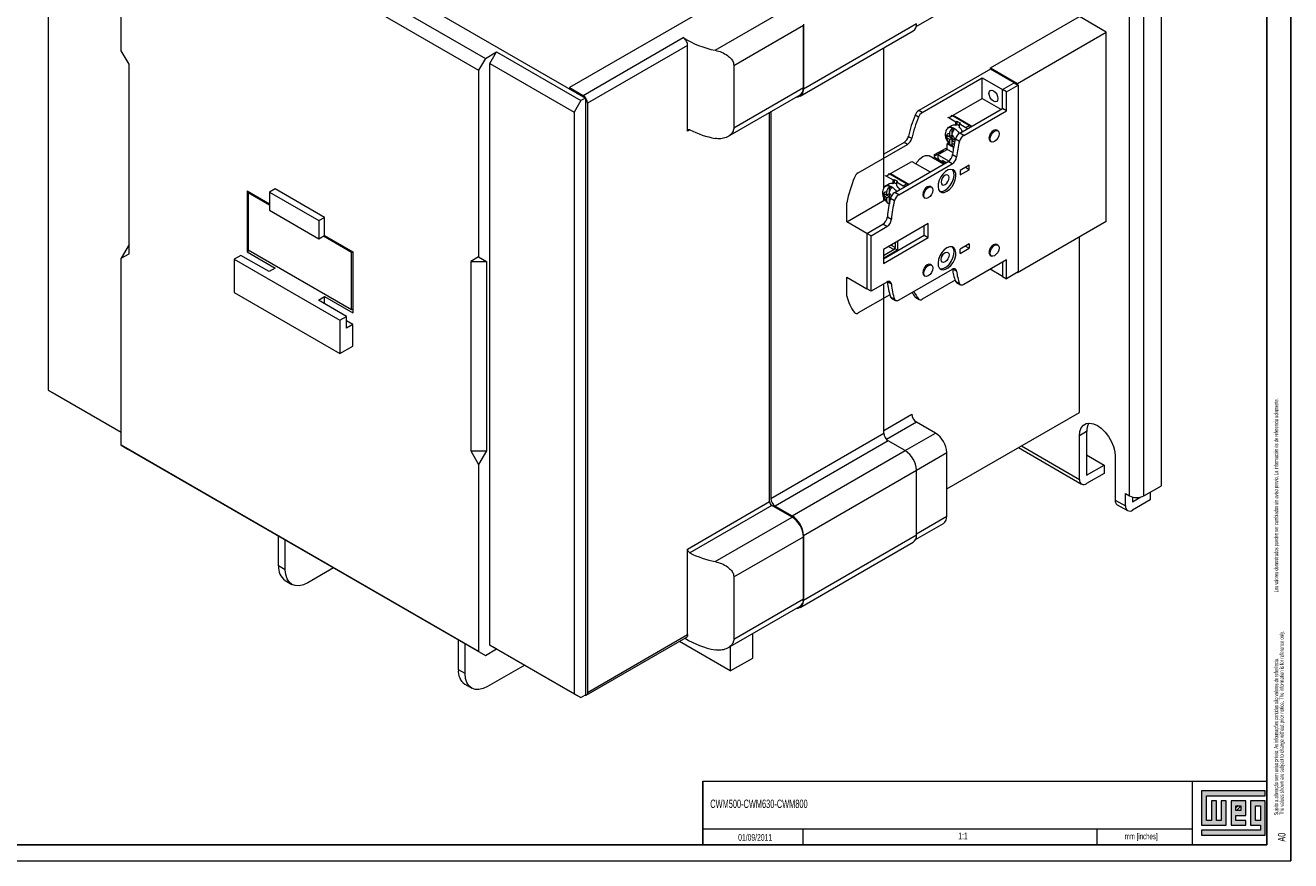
# Model space of a CAD drawing. Header units: millimetres. Extents: x 0 to 1189, y 0 to 841.
# Tile 5 of 8: x 791 to 1189, y 0 to 263. Entities that reach past the tile are written whole.
import ezdxf

# ---------------------------------------------------------------- set-up
doc = ezdxf.new("R2010")
doc.units = ezdxf.units.MM
doc.layers.add('FORMATO', color=7, linetype='Continuous')
doc.layers.add('LEGENDA', color=7, linetype='Continuous')
doc.styles.add('SLDTEXTSTYLE1', font='TXT', dxfattribs={"width": 0.605})
doc.styles.add('SLDTEXTSTYLE2', font='TXT', dxfattribs={"width": 0.569583})

# ---------------------------------------------------------------- blocks, each defined once
blk = doc.blocks.new('SW_NOTE_0')
at = {"color": 0, "linetype": 'Continuous', "lineweight": 0, "attachment_point": 1, "rotation": 90}
for s, insert, char_height, style in [('Sujeito a alteração sem aviso prévio. As informações contidas são valores de referência.                                                           Los valores demostrados pueden ser cambiados sin aviso previo. La información és de referencia solamente.', (-1.71, 0), 1.32292, 'SLDTEXTSTYLE2'), ('The values shown are subject to change without prior notice. The information is for reference only.', (0.06, 0), 1.3229, 'SLDTEXTSTYLE1')]:
    blk.add_mtext(s, dxfattribs=dict(at, insert=insert, char_height=char_height, style=style))

msp = doc.modelspace()

# ---------------------------------------------------------------- hatches: boundary and pattern name
at = {"linetype": 'Continuous'}
msp.add_hatch(color=7, dxfattribs=at).paths.add_polyline_path([(1160.99, 21.93), (1160.99, 11.15), (1168.69, 11.15), (1168.69, 18.85), (1167.15, 18.85), (1167.15, 12.69), (1165.61, 12.69), (1165.61, 18.85), (1164.07, 18.85), (1164.07, 12.69), (1162.53, 12.69), (1162.53, 20.39), (1181.01, 20.39), (1181.01, 21.93)], flags=0)
h = msp.add_hatch(color=7, dxfattribs=at)
h.paths.add_polyline_path([(1160.99, 8.07), (1181.01, 8.07), (1181.01, 18.85), (1176.39, 18.85), (1176.39, 11.15), (1179.47, 11.15), (1179.47, 9.61), (1160.99, 9.61)], flags=0)
h.paths.add_polyline_path([(1177.93, 17.31), (1179.47, 17.31), (1179.47, 12.69), (1177.93, 12.69)], flags=0)
h = msp.add_hatch(color=7, dxfattribs=at)
h.paths.add_polyline_path([(1174.85, 12.69), (1171.77, 12.69), (1171.77, 14.23), (1174.85, 14.23), (1174.85, 18.85), (1170.23, 18.85), (1170.23, 11.15), (1174.85, 11.15)], flags=0)
h.paths.add_polyline_path([(1173.31, 15.77), (1171.77, 15.77), (1171.77, 17.31), (1173.31, 17.31)], flags=0)
h = msp.add_hatch(dxfattribs=at)
h.set_pattern_fill('ANSI31', color=8, scale=0.25, style=0)
h.paths.add_polyline_path([(1173.31, 15.77), (1171.77, 15.77), (1171.77, 17.31), (1173.31, 17.31)], flags=0)

# ---------------------------------------------------------------- linework, layer by layer
at = {"color": 7, "linetype": 'Continuous', "lineweight": 15}
for p, q in [((1148.32, 117.98), (1148.32, 344.16)), ((1138.28, 114.79), (1138.28, 340.97)), ((1142.8, 114.79), (1142.8, 340.97)), ((801.62, 335.46), (967.09, 239.94)), ((798.09, 330.97), (798.09, 148.06)), ((823.19, 317.3), (935.63, 252.39)), ((821.06, 313.62), (933.5, 248.71)), ((821.06, 254.83), (821.06, 313.62)), ((1019.41, 276.28), (962.14, 243.22)), ((1007.95, 254.97), (1032.14, 268.93)), ((1071.14, 262.39), (1079.75, 267.36)), ((1013.8, 250.18), (1035.68, 262.81)), ((1035.68, 242.79), (1071.24, 263.33)), ((1035.68, 263.21), (1035.68, 242.79)), ((1035.68, 243.21), (1035.68, 262.81)), ((1094.58, 249.44), (1122.51, 265.56)), ((1130.99, 260.67), (1122.51, 265.56)), ((966.38, 240.77), (997.91, 258.97)), ((1034.64, 240.5), (1070.21, 261.04)), ((1103.06, 244.54), (1130.99, 260.67)), ((1130.99, 201.06), (1130.99, 260.67)), ((823.54, 250.55), (821.06, 254.83)), ((999.26, 256.48), (967.79, 238.32)), ((999.26, 229.54), (999.26, 256.48)), ((1060.99, 211.57), (1060.99, 255.72)), ((935.63, 252.39), (933.5, 248.71)), ((935.63, 252.39), (939.16, 254.43)), ((937.04, 250.75), (939.16, 254.43)), ((939.16, 254.43), (965.67, 239.12)), ((823.54, 190.94), (823.54, 250.55)), ((933.5, 248.71), (933.5, 189.92)), ((937.04, 250.75), (963.55, 235.45)), ((937.04, 67.85), (937.04, 250.75)), ((1013.8, 250.18), (1013.8, 230.58)), ((1094.58, 249.03), (1072.03, 236.02)), ((1094.58, 249.03), (1094.58, 249.44)), ((1094.58, 249.44), (1103.06, 244.54)), ((1102, 244.75), (1094.58, 249.03)), ((962.14, 243.22), (966.38, 240.77)), ((962.14, 243.22), (962.14, 242.8)), ((1013.8, 230.58), (1035.68, 243.21)), ((1073.09, 235.4), (1091.96, 246.3)), ((1091.96, 239.76), (1091.96, 246.3)), ((1091.96, 246.3), (1098.33, 242.62)), ((1098.33, 242.62), (1102, 244.75)), ((1099.6, 241.89), (1103.28, 244.01)), ((1102, 244.75), (1103.28, 244.01)), ((1103.06, 244.54), (1103.06, 244.13)), ((1103.28, 244.01), (1103.28, 185.22)), ((965.67, 239.12), (963.55, 235.45)), ((967.09, 239.94), (965.67, 239.12)), ((967.09, 239.94), (967.09, 52.14)), ((1011.93, 227.81), (1034.64, 240.92)), ((1082.84, 234.5), (1091.96, 239.76)), ((1091.96, 239.76), (1097.83, 236.38)), ((1099.6, 241.89), (1098.33, 242.62)), ((1098.33, 236.66), (1098.33, 242.62)), ((1099.6, 235.93), (1099.6, 241.89)), ((963.55, 235.45), (963.55, 52.54)), ((967.79, 238.32), (967.79, 52.94)), ((1025.07, 112.95), (1025.07, 235.4)), ((1025.42, 235.6), (1025.42, 113.98)), ((1073.09, 235.4), (1072.03, 236.02)), ((1084.86, 228.89), (1098.33, 236.66)), ((1086.13, 228.15), (1099.6, 235.93)), ((1099.6, 235.93), (1098.33, 236.66)), ((1071.88, 233.9), (1070.82, 234.52)), ((1082.51, 231.24), (1081.45, 230.62)), ((1082.63, 234.3), (1081.57, 233.68)), ((1081.57, 233.68), (1083.65, 232.48)), ((1087.86, 231.27), (1082.63, 234.3)), ((1082.84, 234.17), (1082.84, 234.5)), ((1082.84, 234.5), (1088.71, 231.11)), ((1083.65, 232.48), (1084.01, 232.68)), ((1083.65, 231.31), (1083.65, 232.48)), ((1084.01, 231.51), (1083.65, 231.31)), ((1084.01, 232.68), (1085.07, 232.07)), ((1084.01, 232.68), (1084.01, 231.51)), ((1085.07, 232.07), (1084.71, 231.87)), ((1084.71, 231.87), (1084.71, 230.69)), ((1084.71, 231.87), (1086.8, 230.66)), ((1086.8, 230.66), (1087.86, 231.27)), ((1068.7, 227.88), (1069.77, 227.27)), ((1080.6, 228.39), (1080.8, 228.25)), ((1080.6, 227.57), (1080.6, 228.39)), ((1081.28, 227.97), (1080.6, 227.57)), ((1080.8, 227.43), (1080.6, 227.57)), ((1080.8, 228.25), (1081.71, 227.72)), ((1081.71, 226.91), (1080.8, 227.43)), ((1081.07, 230.74), (1081.39, 230.56)), ((1081.71, 227.72), (1081.71, 228.77)), ((1082.42, 228.13), (1081.71, 227.72)), ((1081.71, 227.72), (1082.42, 227.31)), ((1081.71, 226.91), (1082.42, 227.31)), ((1082.42, 230.36), (1082.42, 228.36)), ((1082.42, 228.36), (1082.42, 227.31)), ((1082.42, 227.31), (1082.42, 226.5)), ((1082.42, 227.31), (1083.32, 226.79)), ((1083.53, 227.05), (1084.8, 226.32)), ((1086.13, 228.15), (1084.86, 228.89)), ((1096.85, 229.62), (1096.5, 229.82)), ((1052.94, 216.42), (1068.42, 225.36)), ((1067.36, 225.97), (1060.99, 222.29)), ((1068.42, 225.36), (1067.36, 225.97)), ((1076.97, 222.13), (1080.58, 224.21)), ((1079.52, 223.11), (1076.97, 221.64)), ((1078.03, 222.09), (1080.93, 223.76)), ((1079.52, 223.6), (1079.52, 223.11)), ((1079.52, 223.11), (1079.66, 223.03)), ((1080.58, 224.21), (1080.58, 223.56)), ((1081.37, 225.81), (1080.93, 225.56)), ((1080.93, 223.76), (1080.93, 225.56)), ((1082.93, 224.4), (1080.93, 225.56)), ((1082.67, 222.76), (1080.93, 223.76)), ((1081.71, 225.86), (1081.71, 226.91)), ((1083.12, 226.91), (1082.42, 226.5)), ((1083.27, 226.01), (1082.42, 226.5)), ((1082.42, 226.5), (1082.42, 225.45)), ((1082.42, 225.45), (1082.42, 225.09)), ((1083.32, 226.79), (1083.44, 226.72)), ((1094.5, 226.36), (1094.85, 226.15)), ((1063.11, 216.17), (1069.76, 220.01)), ((1064.43, 210.24), (1081.2, 219.92)), ((1065.7, 209.5), (1082.47, 219.18)), ((1069.76, 220.01), (1075.56, 216.66)), ((1079.77, 219.09), (1075.22, 221.72)), ((1076.52, 220.97), (1076.97, 221.23)), ((1076.97, 221.23), (1076.97, 222.13)), ((1080.22, 219.35), (1076.97, 221.23)), ((1078.03, 222.09), (1078.03, 221.19)), ((1081.47, 220.1), (1078.03, 222.09)), ((1078.03, 221.19), (1078.4, 220.4)), ((1079.45, 219.8), (1079.45, 220.29)), ((1080.65, 219.6), (1079.45, 220.29)), ((1080.22, 219.84), (1079.8, 219.6)), ((1082.47, 219.18), (1081.2, 219.92)), ((1082.6, 222.15), (1083.88, 221.41)), ((1062.9, 215.97), (1061.84, 215.35)), ((1061.84, 215.35), (1063.92, 214.15)), ((1068.13, 212.94), (1062.9, 215.97)), ((1063.11, 215.84), (1063.11, 216.17)), ((1063.11, 216.17), (1068.91, 212.82)), ((1087.86, 218.78), (1084.96, 217.11)), ((1084.96, 215.72), (1087.86, 217.39)), ((1084.96, 217.11), (1084.96, 215.72)), ((1087.86, 217.39), (1086.66, 218.09)), ((1087.86, 217.39), (1087.86, 218.78)), ((869.51, 211.35), (867.74, 210.33)), ((885.06, 202.37), (869.51, 211.35)), ((1061.34, 212.41), (1061.66, 212.23)), ((1062.78, 212.91), (1061.72, 212.29)), ((1062.69, 212.03), (1062.69, 210.03)), ((1063.92, 214.15), (1064.28, 214.35)), ((1063.92, 212.98), (1063.92, 214.15)), ((1064.28, 213.18), (1063.92, 212.98)), ((1064.28, 214.35), (1065.34, 213.74)), ((1064.28, 214.35), (1064.28, 213.18)), ((1065.34, 213.74), (1064.99, 213.54)), ((1064.99, 213.54), (1064.99, 212.37)), ((1064.99, 213.54), (1067.07, 212.33)), ((1067.07, 212.33), (1068.13, 212.94)), ((1075.99, 211.86), (1075.64, 212.06)), ((860.67, 210.74), (867.74, 206.66)), ((860.67, 210.74), (860.67, 191.55)), ((861.02, 210.14), (861.37, 210.34)), ((867.74, 206.26), (861.02, 210.14)), ((861.02, 210.14), (861.02, 192.17)), ((867.74, 210.33), (883.29, 201.35)), ((867.74, 210.33), (867.74, 204.62)), ((1049.32, 201.02), (1061.3, 207.94)), ((1060.87, 210.06), (1061.07, 209.92)), ((1060.87, 209.24), (1060.87, 210.06)), ((1061.56, 209.64), (1060.87, 209.24)), ((1061.07, 209.1), (1060.87, 209.24)), ((1060.99, 207.76), (1060.99, 208.5)), ((1061.07, 209.92), (1061.98, 209.39)), ((1061.98, 208.58), (1061.07, 209.1)), ((1061.35, 207.97), (1061.46, 208.03)), ((1061.98, 209.39), (1061.98, 210.44)), ((1062.69, 209.8), (1061.98, 209.39)), ((1061.98, 209.39), (1062.69, 208.98)), ((1061.98, 208.58), (1062.69, 208.98)), ((1061.98, 207.53), (1061.98, 208.58)), ((1062.69, 210.03), (1062.69, 208.98)), ((1062.69, 208.98), (1062.69, 208.17)), ((1062.69, 208.98), (1063.2, 208.69)), ((1063.1, 208.41), (1062.69, 208.17)), ((1063, 207.99), (1062.69, 208.17)), ((1062.69, 208.17), (1062.69, 207.12)), ((1062.69, 207.12), (1062.69, 206.76)), ((1063.1, 208.39), (1064.37, 207.65)), ((1065.7, 209.5), (1064.43, 210.24)), ((1073.64, 208.6), (1073.99, 208.4)), ((867.74, 204.62), (883.29, 195.64)), ((1049.32, 201.02), (1049.32, 206.98)), ((883.29, 201.35), (885.06, 202.37)), ((883.29, 201.35), (883.29, 195.64)), ((885.06, 196.66), (885.06, 202.37)), ((1055.69, 197.35), (1049.32, 201.02)), ((1055.69, 197.35), (1060.7, 200.24)), ((1056.96, 196.62), (1061.97, 199.51)), ((1061.97, 199.51), (1060.7, 200.24)), ((1074.99, 200.49), (1060.85, 192.33)), ((1062.11, 202.56), (1063.38, 201.82)), ((1073.72, 196.82), (1073.72, 199.76)), ((1074.99, 196.08), (1074.99, 200.49)), ((1130.99, 201.06), (1103.06, 184.93)), ((883.29, 195.64), (885.06, 196.66)), ((893.55, 191.36), (884.72, 196.46)), ((885.06, 196.66), (893.9, 191.55)), ((1056.96, 196.62), (1055.69, 197.35)), ((1055.69, 197.35), (1055.69, 179.88)), ((1056.96, 179.14), (1056.96, 196.62)), ((1060.85, 189.39), (1073.72, 196.82)), ((1060.85, 187.92), (1074.99, 196.08)), ((1073.72, 196.82), (1074.99, 196.08)), ((1122.51, 141.04), (1122.51, 196.16)), ((823.54, 193.8), (821.06, 189.51)), ((860.67, 191.55), (861.38, 191.96)), ((860.67, 191.55), (869.51, 186.45)), ((861.02, 192.17), (893.55, 173.4)), ((893.55, 191.36), (893.89, 191.56)), ((893.55, 173.4), (893.55, 191.36)), ((893.9, 191.55), (893.9, 172.37)), ((1060.85, 192.33), (1060.85, 187.92)), ((1064.24, 192.25), (1060.85, 190.29)), ((1065.3, 192.04), (1060.85, 189.47)), ((1065.3, 192.04), (1064.39, 192.57)), ((1064.6, 194.49), (1064.6, 192.86)), ((1065.3, 194.9), (1065.3, 192.04)), ((1087.86, 194.04), (1084.96, 192.37)), ((1084.96, 190.98), (1087.86, 192.65)), ((1084.96, 190.98), (1084.96, 192.37)), ((1086.66, 193.35), (1087.86, 192.65)), ((1087.86, 194.04), (1087.86, 192.65)), ((1096.85, 193.69), (1096.5, 193.89)), ((821.06, 189.51), (823.54, 190.94)), ((821.06, 130.72), (821.06, 189.51)), ((858.74, 190.44), (856.62, 189.22)), ((856.62, 189.22), (856.62, 178.74)), ((856.62, 189.22), (889.86, 170.03)), ((867.58, 185.34), (858.74, 190.44)), ((933.5, 189.92), (931.03, 188.49)), ((931.03, 188.49), (931.03, 128.89)), ((931.03, 188.49), (935.98, 188.49)), ((933.5, 189.92), (935.98, 188.49)), ((935.98, 188.49), (935.98, 128.89)), ((1075.99, 187.36), (1075.64, 187.57)), ((1099.6, 189.06), (1086.13, 181.28)), ((1094.5, 190.43), (1094.85, 190.23)), ((1098.33, 188.32), (1098.33, 183.83)), ((1099.6, 183.1), (1099.6, 189.06)), ((869.51, 186.45), (867.58, 185.34)), ((1049.32, 177.59), (1049.32, 183.55)), ((1049.32, 183.55), (1055.69, 179.88)), ((1082.47, 186.03), (1065.7, 176.35)), ((1073.64, 184.1), (1073.99, 183.9)), ((1082.56, 185.98), (1082.4, 185.99)), ((1082.56, 186.08), (1082.56, 185.98)), ((1082.56, 185.98), (1082.63, 185.92)), ((1098.33, 183.83), (1094.44, 186.08)), ((1098.33, 183.83), (1099.6, 183.1)), ((1103.28, 185.22), (1099.6, 183.1)), ((1103.06, 184.93), (1102.92, 185.02)), ((1103.06, 185.1), (1103.06, 184.93)), ((1056.96, 179.14), (1055.69, 179.88)), ((1061.97, 182.04), (1056.96, 179.14)), ((1060.99, 134.52), (1060.99, 181.47)), ((1063.38, 181.35), (1062.11, 182.08)), ((1083.43, 182.58), (1073.09, 176.61)), ((1083.53, 182.32), (1084.8, 181.59)), ((1083.86, 181.92), (1085.13, 181.19)), ((856.62, 178.74), (889.86, 159.55)), ((883.14, 176.36), (885.06, 177.47)), ((891.98, 171.25), (883.14, 176.36)), ((885.06, 175.25), (885.06, 177.47)), ((885.06, 177.47), (893.9, 172.37)), ((1062.87, 178.06), (1052.94, 172.33)), ((1063.1, 177.4), (1064.37, 176.66)), ((1063.43, 176.98), (1064.7, 176.25)), ((1071.88, 176.71), (1070.82, 177.32)), ((1071.03, 177.13), (1072.09, 176.51)), ((889.86, 170.03), (891.98, 171.25)), ((891.98, 167.58), (891.98, 171.25)), ((893.55, 173.4), (893.9, 173.6)), ((889.86, 170.03), (889.86, 159.55)), ((893.9, 168.69), (891.98, 169.8)), ((893.9, 168.69), (891.98, 167.58)), ((893.9, 161.89), (893.9, 168.69)), ((889.86, 159.55), (893.9, 161.89)), ((798.09, 148.06), (821.06, 134.8)), ((798.09, 148.06), (800.21, 146.84)), ((800.21, 146.84), (821.06, 134.8)), ((1080.79, 116.96), (1122.51, 141.04)), ((1077.25, 134.52), (1071.24, 137.99)), ((1025.42, 113.98), (1060.99, 134.52)), ((1062.4, 132.07), (1026.84, 111.53)), ((1067.71, 129), (1062.4, 132.07)), ((1124.81, 134.98), (1122.55, 133.67)), ((1122.55, 119.95), (1122.55, 133.67)), ((1124.81, 134.98), (1124.81, 121.26)), ((933.5, 65.81), (821.06, 130.72)), ((821.06, 130.72), (823.19, 129.49)), ((823.19, 129.49), (935.63, 64.58)), ((931.03, 128.89), (933.5, 124.6)), ((931.03, 128.89), (935.98, 128.89)), ((935.98, 128.89), (933.5, 124.6)), ((1032.14, 108.47), (1067.71, 129)), ((1080.79, 108.39), (1080.79, 128.39)), ((1103.32, 129.97), (1123.21, 118.49)), ((1124.81, 127.63), (1130.33, 124.44)), ((933.5, 124.6), (933.5, 65.81)), ((1124.81, 121.26), (1130.33, 124.44)), ((1130.33, 124.44), (1130.33, 121.83)), ((1133.78, 127.19), (1133.78, 113.47)), ((1035.68, 102.35), (1071.24, 122.88)), ((1071.24, 102.47), (1071.24, 122.88)), ((1130.33, 121.83), (1124.81, 118.65)), ((1137, 115.53), (1138.28, 114.79)), ((1137, 111.61), (1137, 115.53)), ((1142.8, 114.79), (1148.32, 117.98)), ((1144.78, 115.93), (1144.78, 113.48)), ((999.26, 98.05), (1025.07, 112.95)), ((1025.78, 111.73), (999.98, 96.84)), ((1032.14, 108.05), (1025.78, 111.73)), ((1026.84, 111.53), (1032.14, 108.47)), ((1133.78, 113.47), (1137, 111.61)), ((1134.44, 112), (1137.67, 110.14)), ((1139.27, 112.91), (1141.88, 114.42)), ((1139.27, 114.4), (1139.27, 112.91)), ((1144.78, 113.48), (1139.27, 110.3)), ((1007.95, 94.09), (1032.14, 108.05)), ((1070.95, 101.02), (1079.75, 106.1)), ((870.57, 92.74), (870.57, 102.14)), ((872.69, 91.51), (872.69, 100.92)), ((1013.8, 89.3), (1035.68, 101.93)), ((1034.64, 79.65), (1070.21, 100.18)), ((1035.68, 81.93), (1071.24, 102.47)), ((1035.68, 102.35), (1035.68, 81.93)), ((1035.68, 82.33), (1035.68, 101.93)), ((999.26, 71.11), (999.26, 98.05)), ((872.69, 91.51), (870.57, 92.74)), ((887.9, 92.13), (879.76, 87.43)), ((872.64, 88.16), (874.76, 86.93)), ((1013.8, 89.3), (1013.8, 69.71)), ((1011.93, 66.93), (1034.64, 80.04)), ((1013.8, 69.71), (1035.68, 82.33)), ((927.14, 60.08), (927.14, 69.48)), ((929.26, 58.86), (929.26, 68.26)), ((937.04, 67.85), (963.55, 52.54)), ((939.16, 66.62), (937.04, 67.85)), ((967.38, 52.03), (998.85, 70.2)), ((967.79, 52.94), (999.26, 71.11)), ((1012.7, 59.68), (996.67, 68.93)), ((1019.77, 63.76), (1019.77, 71.46)), ((933.5, 65.81), (935.63, 64.58)), ((935.63, 64.58), (939.16, 66.62)), ((939.16, 66.62), (965.67, 51.32)), ((1012.7, 67.38), (1012.7, 59.68)), ((1012.7, 59.68), (1019.77, 63.76)), ((929.26, 58.86), (927.14, 60.08)), ((948.01, 61.52), (936.33, 54.77)), ((929.21, 55.5), (931.33, 54.28)), ((963.55, 52.54), (965.67, 51.32)), ((965.67, 51.32), (967.09, 52.14))]:
    msp.add_line(p, q, dxfattribs=at)
at = {"color": 8, "linetype": 'Continuous', "lineweight": 15}
for p, q in [((999.95, 229.94), (999.26, 229.54)), ((1062.47, 193.27), (1064.24, 192.25)), ((1064.6, 192.86), (1063.18, 193.68)), ((1083.88, 185.42), (1082.66, 186.12)), ((1060.99, 135.33), (1069.83, 140.43)), ((1071.24, 137.99), (1061.82, 132.55)), ((1067.71, 129), (1077.25, 134.52)), ((1071.24, 122.88), (1080.79, 128.39)), ((1104.26, 130.51), (1122.55, 119.95)), ((1071.24, 102.88), (1080.79, 108.39))]:
    msp.add_line(p, q, dxfattribs=at)
at = {"color": 7, "linetype": 'Continuous', "lineweight": 0}
for p, q in [((1181.01, 21.93), (1160.99, 21.93)), ((1160.99, 21.93), (1160.99, 11.15)), ((1162.53, 20.39), (1181.01, 20.39)), ((1162.53, 12.69), (1162.53, 20.39)), ((1181.01, 20.39), (1181.01, 21.93)), ((1165.61, 18.85), (1164.07, 18.85)), ((1164.07, 18.85), (1164.07, 12.69)), ((1165.61, 12.69), (1165.61, 18.85)), ((1168.69, 18.85), (1167.15, 18.85)), ((1167.15, 18.85), (1167.15, 12.69)), ((1168.69, 11.15), (1168.69, 18.85)), ((1174.85, 18.85), (1170.23, 18.85)), ((1170.23, 18.85), (1170.23, 11.15)), ((1171.77, 17.31), (1173.31, 17.31)), ((1171.77, 15.77), (1171.77, 17.31)), ((1173.31, 17.31), (1173.31, 15.77)), ((1174.85, 14.23), (1174.85, 18.85)), ((1181.01, 18.85), (1176.39, 18.85)), ((1176.39, 18.85), (1176.39, 11.15)), ((1177.93, 12.69), (1177.93, 17.31)), ((1177.93, 17.31), (1179.47, 17.31)), ((1179.47, 17.31), (1179.47, 12.69)), ((1181.01, 8.07), (1181.01, 18.85)), ((1164.07, 12.69), (1162.53, 12.69)), ((1167.15, 12.69), (1165.61, 12.69)), ((1173.31, 15.77), (1171.77, 15.77)), ((1171.77, 14.23), (1174.85, 14.23)), ((1171.77, 12.69), (1171.77, 14.23)), ((1174.85, 12.69), (1171.77, 12.69)), ((1174.85, 11.15), (1174.85, 12.69)), ((1179.47, 12.69), (1177.93, 12.69)), ((1035.52, 10.02), (1035.52, 5)), ((1128, 10.03), (1128, 5)), ((1160.99, 11.15), (1168.69, 11.15)), ((1160.99, 9.61), (1160.99, 8.07)), ((1179.47, 9.61), (1160.99, 9.61)), ((1160.99, 8.07), (1181.01, 8.07)), ((1170.23, 11.15), (1174.85, 11.15)), ((1176.39, 11.15), (1179.47, 11.15)), ((1179.47, 11.15), (1179.47, 9.61))]:
    msp.add_line(p, q, dxfattribs=at)
at = {"color": 7, "linetype": 'Continuous', "lineweight": 15, "flags": 128}
for points in [[(1096.91, 239.77), (1096.8, 239.2), (1096.5, 238.85), (1096.04, 238.76), (1095.5, 238.95), (1094.96, 239.39), (1094.5, 240), (1094.19, 240.71), (1094.08, 241.4), (1094.19, 241.96), (1094.5, 242.31), (1094.96, 242.4), (1095.5, 242.21), (1096.04, 241.78), (1096.5, 241.16), (1096.8, 240.45), (1096.91, 239.77)], [(1096.5, 229.82), (1096.04, 229.91), (1095.5, 229.72), (1094.96, 229.29), (1094.5, 228.67), (1094.19, 227.96), (1094.08, 227.27), (1094.19, 226.71), (1094.5, 226.36), (1094.5, 226.36)], [(1095.85, 226.25), (1095.31, 226.06), (1094.85, 226.15), (1094.54, 226.51), (1094.44, 227.07), (1094.54, 227.76), (1094.85, 228.46), (1095.31, 229.08), (1095.85, 229.52), (1096.39, 229.71), (1096.85, 229.62), (1097.16, 229.26), (1097.26, 228.7), (1097.16, 228.01), (1096.85, 227.31), (1096.39, 226.69), (1095.85, 226.25)], [(1071.12, 219.22), (1071.49, 219.83), (1072.31, 220.81), (1073.22, 221.52), (1074.14, 221.87), (1074.96, 221.83), (1075.22, 221.72)], [(1080.86, 210.58), (1081.69, 211.2), (1082.45, 212.06), (1083.07, 213.08), (1083.49, 214.17), (1083.68, 215.23), (1083.62, 216.16), (1083.31, 216.89), (1082.78, 217.35), (1082.09, 217.49), (1081.28, 217.32), (1080.44, 216.83), (1079.63, 216.08), (1078.94, 215.13), (1078.41, 214.06), (1078.1, 212.98), (1078.04, 211.97), (1078.23, 211.13), (1078.65, 210.53), (1079.27, 210.22), (1080.03, 210.24), (1080.86, 210.58)], [(1080.29, 215.62), (1079.81, 215.23), (1079.4, 214.68), (1079.13, 214.05), (1079.04, 213.44), (1079.13, 212.94), (1079.4, 212.63), (1079.81, 212.55), (1080.29, 212.72), (1080.78, 213.1), (1081.18, 213.65), (1081.46, 214.28), (1081.55, 214.9), (1081.46, 215.4), (1081.18, 215.71), (1080.78, 215.79), (1080.29, 215.62)], [(1080.29, 210.9), (1081.13, 211.53), (1081.89, 212.39), (1082.51, 213.41), (1082.93, 214.5), (1083.11, 215.55), (1083.05, 216.49), (1082.74, 217.22), (1082.56, 217.43)], [(1075.64, 212.06), (1075.18, 212.15), (1074.64, 211.96), (1074.1, 211.53), (1073.64, 210.91), (1073.33, 210.2), (1073.22, 209.52), (1073.33, 208.95), (1073.64, 208.6), (1073.64, 208.6)], [(1074.99, 208.49), (1074.45, 208.31), (1073.99, 208.4), (1073.68, 208.75), (1073.58, 209.31), (1073.68, 210), (1073.99, 210.71), (1074.45, 211.32), (1074.99, 211.76), (1075.53, 211.95), (1075.99, 211.86), (1076.3, 211.51), (1076.41, 210.94), (1076.3, 210.26), (1075.99, 209.55), (1075.53, 208.93), (1074.99, 208.49)], [(1079.31, 214.5), (1079.42, 214.68), (1079.52, 214.86)], [(1080.86, 192.78), (1080.03, 192.15), (1079.27, 191.29), (1078.65, 190.27), (1078.23, 189.18), (1078.04, 188.13), (1078.1, 187.19), (1078.41, 186.46), (1078.94, 186), (1079.63, 185.86), (1080.44, 186.04), (1081.28, 186.52), (1082.09, 187.28), (1082.78, 188.23), (1083.31, 189.29), (1083.62, 190.37), (1083.68, 191.38), (1083.49, 192.22), (1083.07, 192.82), (1082.45, 193.13), (1081.69, 193.11), (1080.86, 192.78)], [(1078.6, 186.24), (1079.07, 186.18), (1079.87, 186.36), (1080.72, 186.85), (1081.52, 187.6), (1082.22, 188.55), (1082.74, 189.62), (1083.05, 190.7), (1083.11, 191.71), (1082.93, 192.55), (1082.56, 193.1)], [(1080.29, 188.38), (1079.81, 188.22), (1079.4, 188.29), (1079.13, 188.61), (1079.04, 189.11), (1079.13, 189.72), (1079.4, 190.35), (1079.81, 190.9), (1080.29, 191.29), (1080.78, 191.46), (1081.18, 191.38), (1081.46, 191.06), (1081.55, 190.56), (1081.46, 189.95), (1081.18, 189.32), (1080.78, 188.77), (1080.29, 188.38)], [(1095.5, 193.79), (1094.96, 193.36), (1094.5, 192.74), (1094.19, 192.03), (1094.08, 191.35), (1094.19, 190.78), (1094.5, 190.43), (1094.5, 190.43)], [(1095.85, 193.59), (1096.39, 193.78), (1096.85, 193.69), (1097.16, 193.34), (1097.26, 192.77), (1097.16, 192.09), (1096.85, 191.38), (1096.39, 190.76), (1095.85, 190.32), (1095.31, 190.14), (1094.85, 190.23), (1094.54, 190.58), (1094.44, 191.14), (1094.54, 191.83), (1094.85, 192.54), (1095.31, 193.15), (1095.85, 193.59)], [(1096.5, 193.89), (1096.04, 193.98), (1095.5, 193.79)], [(1074.64, 187.47), (1074.1, 187.03), (1073.64, 186.41), (1073.33, 185.71), (1073.22, 185.02), (1073.33, 184.46), (1073.64, 184.1), (1073.64, 184.1)], [(1074.99, 187.26), (1075.53, 187.45), (1075.99, 187.36), (1076.3, 187.01), (1076.41, 186.45), (1076.3, 185.76), (1075.99, 185.05), (1075.53, 184.44), (1074.99, 184), (1074.45, 183.81), (1073.99, 183.9), (1073.68, 184.25), (1073.58, 184.81), (1073.68, 185.5), (1073.99, 186.21), (1074.45, 186.83), (1074.99, 187.26)], [(1075.64, 187.57), (1075.18, 187.66), (1074.64, 187.47)], [(1079.31, 190.16), (1079.42, 190.34), (1079.52, 190.53)], [(1083.88, 185.42), (1083.82, 185.67), (1083.72, 185.89), (1083.58, 186.05), (1083.41, 186.16), (1083.2, 186.22), (1082.97, 186.21), (1082.73, 186.15), (1082.47, 186.03)], [(1063.38, 181.35), (1063.34, 181.62), (1063.24, 181.85), (1063.11, 182.03), (1062.93, 182.16), (1062.72, 182.22), (1062.49, 182.22), (1062.23, 182.16), (1061.97, 182.04)], [(1086.13, 181.28), (1085.92, 181.18), (1085.71, 181.11), (1085.51, 181.09), (1085.32, 181.11), (1085.15, 181.17), (1085.01, 181.27), (1084.89, 181.41), (1084.8, 181.59)], [(1065.7, 176.35), (1065.49, 176.24), (1065.27, 176.18), (1065.07, 176.16), (1064.89, 176.18), (1064.72, 176.24), (1064.58, 176.34), (1064.46, 176.48), (1064.37, 176.66)], [(1070.82, 177.32), (1070.92, 177.21), (1071.03, 177.13)], [(1122.55, 133.67), (1122.69, 135.03), (1123.11, 136.16), (1123.77, 137.01), (1124.66, 137.52), (1125.73, 137.68), (1126.92, 137.47), (1128.17, 136.91), (1129.42, 136.03), (1130.6, 134.86), (1131.67, 133.48), (1132.56, 131.94), (1133.23, 130.32), (1133.64, 128.71), (1133.78, 127.19)], [(879.76, 87.43), (878.38, 86.79), (877.05, 86.49), (875.83, 86.54), (874.76, 86.93), (873.88, 87.66), (873.23, 88.7), (872.82, 90), (872.69, 91.51)], [(936.33, 54.77), (934.95, 54.13), (933.62, 53.83), (932.4, 53.88), (931.33, 54.28), (930.45, 55.01), (929.79, 56.04), (929.39, 57.34), (929.26, 58.86)], [(967.79, 52.94), (967.77, 52.64), (967.69, 52.38), (967.56, 52.17), (967.38, 52.03), (967.17, 51.95), (966.92, 51.94), (966.78, 51.96)]]:
    msp.add_lwpolyline(points, dxfattribs=at)
at = {"color": 8, "linetype": 'Continuous', "lineweight": 15, "flags": 128}
for points in [[(1081.45, 230.62), (1081.52, 230.66), (1082.17, 230.78), (1082.93, 230.56), (1083.7, 230.04), (1084.42, 229.26), (1084.73, 228.81)], [(1061.72, 212.3), (1061.79, 212.33), (1062.44, 212.45), (1063.2, 212.23), (1063.98, 211.71), (1064.69, 210.93), (1064.96, 210.54)]]:
    msp.add_lwpolyline(points, dxfattribs=at)
at = {"color": 7, "linetype": 'Continuous', "lineweight": 15}
for centre, radius, start, end in [((1068.84, 263.03), 2.42, 304.3927, 6.9195), ((1012.86, 281.9), 27.38, 236.8939, 259.6644), ((1033.23, 242.94), 2.46, 305.0148, 6.2974), ((964.72, 238.18), 3.07, 2.6058, 57.3942), ((1033.56, 242.43), 2.15, 269.1665, 9.7564), ((1073.68, 233.44), 3.06, 122.6103, 159.3427), ((1074.74, 232.82), 3.06, 122.6103, 159.3427), ((1115.85, 216.54), 48.49, 158.234, 166.4662), ((1116.91, 215.92), 48.49, 158.234, 166.4662), ((1081.27, 233.27), 0.503, 54.3854, 114.3037), ((1082.33, 233.89), 0.503, 54.3854, 114.3037), ((1083.16, 229.98), 1.42, 69.6628, 117.4241), ((1083.13, 228.82), 2.83, 55.9057, 71.8961), ((1087.12, 230.09), 1.4, 33.9532, 58.253), ((1013.53, 256.29), 29.61, 242.7821, 259.1424), ((1065.66, 228.6), 3.13, 302.9191, 346.8021), ((1066.72, 227.99), 3.13, 302.9191, 346.8021), ((1081.25, 227.52), 3.07, 52.3559, 67.6494), ((1114.55, 218.64), 32.14, 164.8381, 173.7399), ((1086.56, 226.26), 3.13, 122.8908, 165.4251), ((1081.29, 226.71), 5.25, 31.0533, 49.267), ((1087.83, 225.53), 3.13, 122.8908, 165.4251), ((1086.06, 229.47), 1.4, 33.9532, 58.253), ((1115.82, 217.91), 32.14, 164.8381, 173.7399), ((1079.51, 222.54), 3.12, 302.8636, 352.8276), ((1080.78, 221.8), 3.12, 302.8636, 352.8276), ((1054.59, 213.84), 3.06, 122.6115, 159.342), ((1061.55, 214.94), 0.503, 54.3811, 114.3052), ((1062.61, 215.56), 0.503, 54.3811, 114.3052), ((1095.94, 197.22), 47.62, 158.1793, 168.1672), ((1061.52, 209.19), 3.07, 52.3559, 67.6494), ((1063.43, 211.65), 1.42, 69.6628, 117.4241), ((1063.4, 210.49), 2.83, 55.9113, 71.8904), ((1061.57, 208.4), 5.24, 31.7833, 49.2818), ((1066.38, 211.19), 1.33, 36.2847, 58.6995), ((1067.44, 211.8), 1.33, 36.2847, 58.6995), ((1062.63, 208.93), 1.48, 208.9525, 237.6406), ((1093.2, 200.28), 31.18, 164.9325, 175.8169), ((1066.13, 207.61), 3.13, 122.8946, 165.5829), ((1094.48, 199.55), 31.18, 164.9325, 175.8169), ((1067.4, 206.87), 3.13, 122.8946, 165.5829), ((1079.09, 212.61), 2.09, 256.5148, 305.2676), ((1059.02, 202.85), 3.11, 302.7909, 354.5097), ((1060.29, 202.12), 3.11, 302.7909, 354.5097), ((1098.39, 187.95), 15.89, 186.4801, 200.728), ((1099.67, 187.21), 15.89, 186.4801, 200.728), ((1078.71, 183.14), 16.63, 183.6266, 200.19), ((1079.98, 182.4), 16.63, 183.6266, 200.19), ((1084.26, 182.58), 0.773, 199.3851, 238.7573), ((1064.38, 181.45), 15.54, 194.3657, 215.4812), ((1063.83, 177.65), 0.775, 198.9968, 238.7118), ((1081.72, 185.29), 13.5, 208.8804, 216.1686), ((1083.2, 184.95), 14, 204.6732, 216.0485), ((1072.53, 177.3), 0.884, 221.8426, 309.0901), ((1052.38, 173.01), 0.884, 221.843, 309.0898), ((1072.9, 140.57), 3.07, 182.6054, 237.3947), ((1129.56, 135.22), 4.75, 148.8609, 182.9129), ((1064.06, 134.66), 3.07, 182.6049, 237.3952), ((1073.11, 128.04), 7.68, 2.6057, 57.3943), ((1063.57, 122.53), 7.68, 2.6055, 57.3944), ((1123.93, 119.73), 1.4, 170.786, 309.2033), ((1026.6, 113.02), 1.54, 182.6045, 237.395), ((1028.49, 114.12), 3.07, 182.6049, 237.3952), ((1135.3, 113.27), 1.53, 172.741, 235.9468), ((1138.38, 111.38), 1.4, 170.786, 309.2033), ((1140.54, 119.16), 4.92, 242.6096, 297.3905), ((1028, 102), 7.68, 2.6055, 57.3944), ((1028, 101.58), 7.68, 2.6055, 57.3945), ((1078.26, 108.15), 2.54, 306.006, 5.3062), ((1068.82, 102.18), 2.44, 304.6236, 6.6886), ((1013.53, 123.17), 29.61, 242.7821, 259.1424), ((875.49, 92.21), 4.95, 173.8694, 234.8184), ((1033.55, 81.57), 2.15, 270.024, 9.7419), ((1033.26, 82.05), 2.44, 304.6236, 6.6885), ((1012.98, 93.67), 27.81, 238.4976, 259.5712), ((932.06, 59.55), 4.95, 173.8694, 234.8184)]:
    msp.add_arc(centre, radius, start, end, dxfattribs=at)
for major_axis, ratio, start_param, end_param in [((-0.354, 0.612), 0.577335, 3.141552, 3.92695), ((0.707, 0), 0.577382, 5.497787, 6.283185)]:
    msp.add_ellipse((1063.89, 192.86), major_axis=major_axis, ratio=ratio, start_param=start_param, end_param=end_param, dxfattribs=at)
for points, knots in [([(999.26, 256.48), (999.24, 256.67), (999.21, 257.06), (998.97, 257.69), (998.62, 258.27), (998.24, 258.71), (998, 258.89), (997.91, 258.97)], [0, 0, 0, 0, 0.2145185, 0.4290385, 0.6434856, 0.8576513, 1, 1, 1, 1]), ([(1007.95, 254.97), (1008.63, 254.78), (1009.98, 254.42), (1011.78, 253.4), (1013.05, 252.25), (1013.71, 251.14), (1013.77, 250.46), (1013.8, 250.18)], [0, 0, 0, 0, 0.248319, 0.49623, 0.710246, 0.879585, 1, 1, 1, 1]), ([(999.26, 229.54), (999.27, 229.62), (999.28, 229.8), (999.41, 229.97), (999.59, 230.05), (999.79, 230.04), (999.93, 229.98), (999.98, 229.95)], [0, 0, 0, 0, 0.214648, 0.4293, 0.643939, 0.858499, 1, 1, 1, 1]), ([(1013.8, 230.58), (1013.75, 230.2), (1013.64, 229.43), (1012.8, 228.34), (1011.47, 227.48), (1009.74, 227), (1008.53, 227.14), (1007.95, 227.2)], [0, 0, 0, 0, 0.1655457, 0.3303029, 0.5560322, 0.7848849, 1, 1, 1, 1]), ([(1081.47, 230.6), (1081.38, 230.56), (1081.03, 230.4), (1080.62, 229.85), (1080.34, 229.11), (1080.29, 228.42), (1080.37, 227.8), (1080.54, 227.14), (1080.77, 226.7), (1080.9, 226.44)], [0, 0, 0, 0, 0.062459, 0.251548, 0.42603, 0.58271, 0.69949, 0.823843, 1, 1, 1, 1]), ([(1080.8, 228.25), (1080.84, 228.34), (1080.92, 228.54), (1081.13, 228.73), (1081.39, 228.82), (1081.61, 228.79), (1081.71, 228.77)], [0, 0, 0, 0, 0.2458547, 0.4999948, 0.754135, 1, 1, 1, 1]), ([(1081.71, 225.86), (1081.61, 225.96), (1081.39, 226.17), (1081.13, 226.57), (1080.92, 227), (1080.84, 227.29), (1080.8, 227.43)], [0, 0, 0, 0, 0.2458632, 0.5000015, 0.7541398, 1, 1, 1, 1]), ([(1081.71, 228.77), (1081.72, 228.92), (1081.75, 229.23), (1081.94, 229.73), (1082.18, 230.11), (1082.35, 230.29), (1082.42, 230.36)], [0, 0, 0, 0, 0.291579, 0.5756614, 0.8502312, 1, 1, 1, 1]), ([(1083.12, 229.95), (1083.01, 229.83), (1082.8, 229.58), (1082.56, 229.13), (1082.43, 228.7), (1082.42, 228.46), (1082.42, 228.36)], [0, 0, 0, 0, 0.269158, 0.538246, 0.809452, 1, 1, 1, 1]), ([(1082.42, 228.36), (1082.52, 228.26), (1082.73, 228.05), (1083, 227.65), (1083.21, 227.22), (1083.28, 226.93), (1083.32, 226.79)], [0, 0, 0, 0, 0.2458635, 0.5000021, 0.7541407, 1, 1, 1, 1]), ([(1080.9, 226.44), (1081.1, 226.15), (1081.37, 225.74), (1081.76, 225.35), (1081.92, 225.24), (1081.97, 225.2)], [0, 0, 0, 0, 0.632594, 0.881867, 1, 1, 1, 1]), ([(1082.42, 225.09), (1082.31, 225.09), (1082.09, 225.08), (1081.86, 225.26), (1081.73, 225.54), (1081.71, 225.77), (1081.71, 225.86)], [0, 0, 0, 0, 0.269159, 0.538243, 0.809451, 1, 1, 1, 1]), ([(1083.32, 225.97), (1083.28, 225.88), (1083.21, 225.68), (1083, 225.49), (1082.73, 225.4), (1082.52, 225.43), (1082.42, 225.45)], [0, 0, 0, 0, 0.245865, 0.500002, 0.754138, 1, 1, 1, 1]), ([(1082.42, 225.45), (1082.43, 225.31), (1082.46, 225.04), (1082.61, 224.79), (1082.76, 224.74), (1082.81, 224.73)], [0, 0, 0, 0, 0.404999, 0.799596, 1, 1, 1, 1]), ([(1061.74, 212.27), (1061.65, 212.23), (1061.3, 212.07), (1060.89, 211.52), (1060.62, 210.78), (1060.57, 210.09), (1060.64, 209.47), (1060.81, 208.81), (1061.04, 208.37), (1061.17, 208.11)], [0, 0, 0, 0, 0.062459, 0.251551, 0.426032, 0.582713, 0.69949, 0.823843, 1, 1, 1, 1]), ([(1061.98, 210.44), (1061.99, 210.6), (1062.02, 210.9), (1062.21, 211.4), (1062.45, 211.78), (1062.63, 211.96), (1062.69, 212.03)], [0, 0, 0, 0, 0.291573, 0.575657, 0.85023, 1, 1, 1, 1]), ([(1063.39, 211.62), (1063.29, 211.5), (1063.07, 211.25), (1062.83, 210.8), (1062.71, 210.37), (1062.69, 210.13), (1062.69, 210.03)], [0, 0, 0, 0, 0.269162, 0.538245, 0.809451, 1, 1, 1, 1]), ([(1061.07, 209.92), (1061.11, 210.01), (1061.19, 210.21), (1061.4, 210.4), (1061.67, 210.49), (1061.88, 210.46), (1061.98, 210.44)], [0, 0, 0, 0, 0.2458602, 0.4999985, 0.7541368, 1, 1, 1, 1]), ([(1061.98, 207.53), (1061.88, 207.63), (1061.67, 207.84), (1061.4, 208.24), (1061.19, 208.67), (1061.11, 208.96), (1061.07, 209.1)], [0, 0, 0, 0, 0.245865, 0.5, 0.754146, 1, 1, 1, 1]), ([(1061.17, 208.11), (1061.37, 207.82), (1061.64, 207.41), (1062.03, 207.02), (1062.19, 206.91), (1062.24, 206.87)], [0, 0, 0, 0, 0.632592, 0.881864, 1, 1, 1, 1]), ([(1062.69, 206.76), (1062.58, 206.76), (1062.36, 206.75), (1062.13, 206.94), (1062, 207.21), (1061.99, 207.44), (1061.98, 207.53)], [0, 0, 0, 0, 0.26916, 0.538241, 0.809452, 1, 1, 1, 1]), ([(1062.69, 207.12), (1062.69, 206.97), (1062.7, 206.79), (1062.78, 206.69), (1062.79, 206.67)], [0, 0, 0, 0, 0.8411844, 1, 1, 1, 1]), ([(999.98, 96.84), (999.9, 96.89), (999.73, 97), (999.52, 97.26), (999.36, 97.56), (999.27, 97.83), (999.26, 97.99), (999.26, 98.05)], [0, 0, 0, 0, 0.214637, 0.429288, 0.643817, 0.8584, 1, 1, 1, 1]), ([(1007.95, 94.09), (1008.63, 93.91), (1009.98, 93.54), (1011.78, 92.53), (1013.05, 91.37), (1013.71, 90.26), (1013.77, 89.58), (1013.8, 89.3)], [0, 0, 0, 0, 0.248319, 0.4962293, 0.7102468, 0.879584, 1, 1, 1, 1]), ([(999.26, 71.11), (999.24, 70.94), (999.21, 70.59), (999.04, 70.29), (998.88, 70.23), (998.84, 70.22)], [0, 0, 0, 0, 0.429595, 0.859191, 1, 1, 1, 1]), ([(1013.8, 69.71), (1013.75, 69.32), (1013.64, 68.55), (1012.8, 67.46), (1011.47, 66.6), (1009.74, 66.13), (1008.53, 66.26), (1007.95, 66.33)], [0, 0, 0, 0, 0.165547, 0.330303, 0.556032, 0.784885, 1, 1, 1, 1])]:
    msp.add_open_spline(points, degree=3, knots=knots, dxfattribs=at)
at = {"color": 8, "linetype": 'Continuous', "lineweight": 15}
msp.add_open_spline([(1062.69, 210.03), (1062.79, 209.93), (1063, 209.72), (1063.24, 209.38), (1063.34, 209.15), (1063.38, 209.07)], degree=3, knots=[0, 0, 0, 0, 0.380771, 0.774358, 1, 1, 1, 1], dxfattribs=at)
at = {"layer": 'FORMATO'}
for p, q in [((1189, 0), (1189, 841)), ((1181.52, 5), (1181.52, 831)), ((1004, 25), (1004, 5)), ((1181.52, 5), (22.52, 5))]:
    msp.add_line(p, q, dxfattribs=at)
at = {"layer": 'FORMATO', "lineweight": 0}
for p, q in [((1004, 25), (1181.52, 25)), ((1158, 25), (1158, 5)), ((1004, 10.02), (1035.52, 10.02)), ((1035.52, 10.02), (1158, 10.03)), ((0, 0), (1189, 0))]:
    msp.add_line(p, q, dxfattribs=at)

# ---------------------------------------------------------------- block references
at = {"color": 7, "linetype": 'Continuous', "lineweight": 0}
msp.add_blockref('SW_NOTE_0', (1185.45, 14.3), dxfattribs=at)

# ---------------------------------------------------------------- texts
at = {"layer": 'FORMATO', "insert": (1136.78, 8.62), "char_height": 1.9, "attachment_point": 1, "style": 'SLDTEXTSTYLE1'}
msp.add_mtext('mm [inches]', dxfattribs=at)
at = {"layer": 'LEGENDA', "style": 'SLDTEXTSTYLE1'}
for s, insert, char_height, attachment_point in [('CWM500-CWM630-CWM800', (1006.39, 19.22), 2.6458, 1), ('01/09/2011', (1020.52, 8.38), 2.117, 2), ('1:1', (1085.89, 8.85), 2.117, 2)]:
    msp.add_mtext(s, dxfattribs=dict(at, insert=insert, char_height=char_height, attachment_point=attachment_point))
at = {"layer": 'LEGENDA', "insert": (1184.98, 5.98), "char_height": 2.381, "attachment_point": 1, "rotation": 90, "style": 'SLDTEXTSTYLE1'}
msp.add_mtext('A0', dxfattribs=at)

doc.saveas('drawing.dxf')
